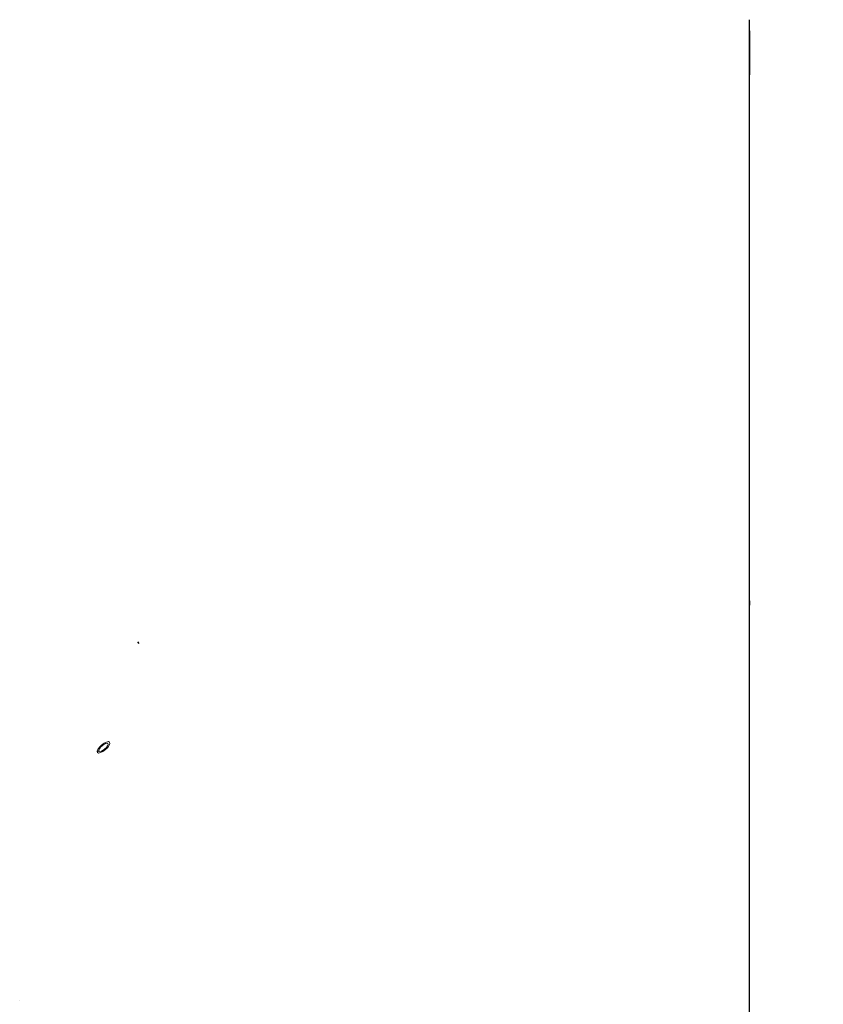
# Model space of a CAD drawing. Header units: millimetres. Extents: x -16770 to -14877, y -43316 to -38864.
# Tile 145 of 145: x -16694 to -14877, y -41092 to -38864. Entities that reach past the tile are written whole.
import ezdxf

# ---------------------------------------------------------------- set-up
doc = ezdxf.new("R2010")
doc.units = ezdxf.units.MM
for name, color, linetype in [('OC_FOLHA', 7, 'Continuous'), ('Tubo de Cobre', 32, 'Continuous'), ('Válvula GBC (latão)', 2, 'Continuous')]:
    doc.layers.add(name, color=color, linetype=linetype)
for name, color, linetype, lineweight in [('Visor de Líquido (Umidade)', 3, 'Continuous', 18), ('Visor de Líquido (Umidade2)', 2, 'Continuous', 18), ('Visor de Líquido (Umidade3)', 7, 'Continuous', 18)]:
    doc.layers.add(name, color=color, linetype=linetype, lineweight=lineweight)

# ---------------------------------------------------------------- blocks, each defined once
blk = doc.blocks.new('Válvula GBC')
at = {"layer": 'Válvula GBC (latão)', "extrusion": (0, 1.22465e-16, -1)}
blk.add_line((-429.4, -33476.4, -1710.2), (-434.1, -33476.4, -1710.2), dxfattribs=at)

msp = doc.modelspace()

# ---------------------------------------------------------------- hatches: boundary and pattern name
at = {"layer": 'Visor de Líquido (Umidade)', "extrusion": (-0.604872, 0.707029, -0.366388)}
h = msp.add_hatch(color=3, dxfattribs=at)
h.dxf.hatch_style = 1
h.paths.add_polyline_path([(38865.2, -9151.4, 0.267949), (38858.3, -9168.2), (38863.3, -9167.5, -0.267949), (38868.3, -9155.3)])
h.paths.add_polyline_path([(38856.1, -9162.4), (38859.6, -9153.8), (38852.9, -9151.1), (38849.4, -9159.6)], flags=9)
at = {"layer": 'Visor de Líquido (Umidade2)', "extrusion": (-0.604872, 0.707029, -0.366388)}
h = msp.add_hatch(color=2, dxfattribs=at)
h.dxf.hatch_style = 1
h.paths.add_polyline_path([(38889.3, -9164, -0.267949), (38884.3, -9176.2), (38887.4, -9180.1, 0.267949), (38894.3, -9163.3)])
at = {"layer": 'Visor de Líquido (Umidade3)', "extrusion": (-0.604872, 0.707029, -0.366388)}
h = msp.add_hatch(color=7, dxfattribs=at)
h.dxf.hatch_style = 1
h.paths.add_polyline_path([(38863.3, -9167.5), (38858.3, -9168.2, 0.267949), (38869.4, -9182.5, 0.267949), (38887.4, -9180.1), (38884.3, -9176.2, -0.267949), (38871.3, -9177.9, -0.267949)])
h.paths.add_polyline_path([(38865.2, -9151.4), (38868.3, -9155.3, -0.267949), (38881.3, -9153.6, -0.267949), (38889.3, -9164), (38894.3, -9163.3, 0.267949), (38883.2, -9149, 0.267949)])

# ---------------------------------------------------------------- linework, layer by layer
at = {"layer": 'OC_FOLHA', "extrusion": (-1, 0, 0)}
for p, q in [((-15043.8, -43104.2, -4103.2), (-15043.8, -38864.2, -4103.2)), ((-15043.8, -43104.2, -1095.2), (-15043.8, -38864.2, -1095.2)), ((-15043.8, -38864.2, -1095.2), (-15043.8, -38864.2, -4103.2)), ((-15043.8, -43084.2, -1115.2), (-15043.8, -38884.2, -1115.2)), ((-15043.8, -43084.2, -4083.2), (-15043.8, -38884.2, -4083.2)), ((-15043.8, -38884.2, -1115.2), (-15043.8, -38884.2, -4083.2)), ((-15043.8, -39134.2, -3341.2), (-15043.8, -38884.2, -3341.2)), ((-15043.8, -39134.2, -2599.2), (-15043.8, -38884.2, -2599.2)), ((-15043.8, -39134.2, -1857.2), (-15043.8, -38884.2, -1857.2)), ((-15043.8, -38889.2, -4078.2), (-15043.8, -38989.2, -4078.2)), ((-15043.8, -38889.2, -4075.2), (-15043.8, -38989.2, -4075.2)), ((-15043.8, -38889.2, -3978.2), (-15043.8, -38889.2, -4078.2)), ((-15043.8, -38889.2, -3978.2), (-15043.8, -38892.2, -3978.2)), ((-15043.8, -38889.2, -1123.2), (-15043.8, -38989.2, -1123.2)), ((-15043.8, -38889.2, -1120.2), (-15043.8, -38989.2, -1120.2)), ((-15043.8, -38889.2, -1220.2), (-15043.8, -38889.2, -1120.2)), ((-15043.8, -38889.2, -1220.2), (-15043.8, -38892.2, -1220.2)), ((-15043.8, -38892.2, -3978.2), (-15043.8, -38892.2, -4078.2)), ((-15043.8, -38892.2, -1220.2), (-15043.8, -38892.2, -1120.2)), ((-15043.8, -38989.2, -4075.2), (-15043.8, -38989.2, -4078.2)), ((-15043.8, -38989.2, -1123.2), (-15043.8, -38989.2, -1120.2)), ((-15043.8, -43014.2, -1185.2), (-15043.8, -39134.2, -1185.2)), ((-15043.8, -43014.2, -4013.2), (-15043.8, -39134.2, -4013.2)), ((-15043.8, -39134.2, -1185.2), (-15043.8, -39134.2, -4013.2)), ((-15043.8, -39584.2, -4013.2), (-15043.8, -39584.2, -4083.2)), ((-15043.8, -39584.2, -1115.2), (-15043.8, -39584.2, -1185.2)), ((-15043.8, -40179.2, -4013.2), (-15043.8, -40189.2, -4013.2)), ((-15043.8, -40179.2, -1185.2), (-15043.8, -40189.2, -1185.2)), ((-15043.8, -40180.7, -4013.2), (-15043.8, -40187.7, -4013.2)), ((-15043.8, -40180.7, -1185.2), (-15043.8, -40187.7, -1185.2)), ((-15043.8, -40184.2, -4033.2), (-15043.8, -40184.2, -4003.2)), ((-15043.8, -40184.2, -1165.2), (-15043.8, -40184.2, -1195.2)), ((-15043.8, -40284.2, -4013.2), (-15043.8, -40284.2, -4083.2)), ((-15043.8, -40284.2, -1115.2), (-15043.8, -40284.2, -1185.2)), ((-15043.8, -40984.2, -4013.2), (-15043.8, -40984.2, -4083.2)), ((-15043.8, -40984.2, -1115.2), (-15043.8, -40984.2, -1185.2))]:
    msp.add_line(p, q, dxfattribs=at)
at = {"layer": 'Tubo de Cobre', "extrusion": (-0.612372, -0.707107, -0.353553)}
msp.add_line((-16694, -41083, -2492.4), (-16694, -41083, -2492.4), dxfattribs=at)
at = {"layer": 'Visor de Líquido (Umidade2)', "extrusion": (-0.604872, 0.707029, -0.366388)}
msp.add_line((-16518.7, -40521.8, -1951.9), (-16514.8, -40518.7, -1952.6), dxfattribs=at)
at = {"layer": 'Visor de Líquido (Umidade3)', "extrusion": (-0.604872, 0.707029, -0.366388)}
msp.add_line((-16499.4, -40499.5, -1940.8), (-16500.8, -40502.6, -1944.5), dxfattribs=at)
for radius in [18.2, 13.2]:
    msp.add_circle((38876.3, -9165.7, -17943.2), radius, dxfattribs=at)

# ---------------------------------------------------------------- block references
at = {"layer": 'Válvula GBC (latão)', "extrusion": (0.5, 1.52118e-15, -0.866025), "rotation": 135.0000000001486}
msp.add_blockref('Válvula GBC', (-64250.6, -38385.5, -5126.4), dxfattribs=at)

doc.saveas('drawing.dxf')
